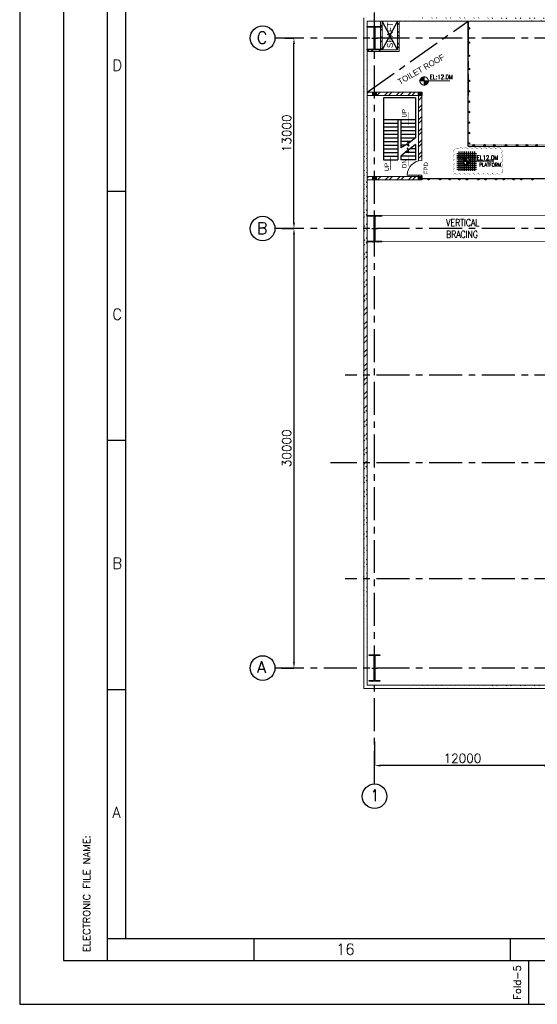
# Model space of a CAD drawing. Header units: inches. Extents: x 0 to 1544102, y -90707 to 23144100.
# Tile 1 of 155: x 0 to 35337, y 0 to 67213. Entities that reach past the tile are written whole.
import ezdxf
from ezdxf.enums import TextEntityAlignment as Align

# ---------------------------------------------------------------- set-up
doc = ezdxf.new("R2010")
doc.units = ezdxf.units.IN
doc.header["$LTSCALE"] = 1800
doc.header["$MEASUREMENT"] = 0
doc.linetypes.add('CENTER', pattern=[2, 1.25, -0.25, 0.25, -0.25])
doc.linetypes.add('HIDDEN', pattern=[0.375, 0.25, -0.125])
doc.layers.get('0').update_dxf_attribs({"color": 253})
for name, color, linetype in [('BRACING', 1, 'HIDDEN'), ('CEN', 2, 'CENTER'), ('COL', 1, 'Continuous'), ('FORMAT', 9, 'Continuous'), ('GRID', 251, 'CENTER'), ('STAIR', 2, 'Continuous'), ('STEEL', 231, 'Continuous')]:
    doc.layers.add(name, color=color, linetype=linetype)
for name, color, linetype, lineweight in [('DIM', 4, 'Continuous', 18), ('TEXT', 3, 'Continuous', 18), ('WALL', 6, 'Continuous', 18)]:
    doc.layers.add(name, color=color, linetype=linetype, lineweight=lineweight)
doc.styles.add('HTX11', font='O8111901')
doc.styles.add('ROMANC', font='ROMANC.SHX')
doc.styles.add('ROMANS', font='romans.shx')
doc.styles.add('ROMANT', font='romant')
doc.styles.get("Standard").update_dxf_attribs({"font": 'arial.ttf'})
doc.dimstyles.new('K2', dxfattribs={"dimtxt": 600, "dimasz": 400, "dimexe": 200, "dimexo": 200, "dimgap": 200, "dimtad": 1, "dimdec": 0, "dimzin": 0, "dimdsep": 46, "dimtxsty": 'ROMANC', "dimcen": 0.09, "dimclrd": 256, "dimclrt": 4, "dimadec": 0, "dimazin": 0, "dimtfac": 1, "dimtdec": 0, "dimtofl": 0, "dimtmove": 1, "dimatfit": 3, "dimfxl": 0.18, "dimtolj": 1, "dimtzin": 0, "dimarcsym": 0})
pattern_1 = [(45, (-366926.37, -32072.2), (-397.7476, 397.7476), []), (45, (-366661.2, -32072.2), (-397.7476, 397.7476), [])]
pattern_2 = [(45, (-366926.37, -33072.2), (-397.7476, 397.7476), []), (45, (-366661.2, -33072.2), (-397.7476, 397.7476), [])]

# ---------------------------------------------------------------- blocks, each defined once
blk = doc.blocks.new('SHEET_A0')
at = {"layer": 'FORMAT'}
for p, q in [((12, 829), (12, 12)), ((24, 12), (24, 829)), ((29, 18), (29, 816)), ((24, 222), (29, 222)), ((24, 154), (29, 154)), ((24, 86), (29, 86)), ((24, 18), (1076, 18)), ((64, 12), (64, 18)), ((134, 12), (134, 18)), ((12, 12), (1177, 12)), ((139, 0), (139, 12))]:
    blk.add_line(p, q, dxfattribs=at)
blk.add_lwpolyline([(1189, 841), (0, 841), (0, 0), (1189, 0)], close=True, dxfattribs=at)
at = {"layer": 'FORMAT', "style": 'ROMANS'}
for s, p in [('D', (25.28, 254.93)), ('C', (25.28, 186.93)), ('B', (25.28, 118.93)), ('A', (25.28, 50.93)), ('16', (86.34, 13.53))]:
    blk.add_text(s, height=3, dxfattribs=at).set_placement(p)
for s, p in [('ELECTRONIC FILE NAME:', (19.29, 14.22)), ('Fold-5', (136.89, 1.23))]:
    blk.add_text(s, height=2, rotation=90, dxfattribs=at).set_placement(p)
at = {"layer": 'FORMAT', "color": 3, "flags": 13}
for tag, height, rotation, style, p in [('DRGNO', 3.5, 180, 'ROMANT', (99.42, 824.44)), ('FILE_PATH', 2, 90, 'ROMANS', (18.35, 51.64))]:
    blk.add_attdef(tag, text='', height=height, rotation=rotation, dxfattribs=dict(at, style=style)).set_placement(p, align=Align.MIDDLE_LEFT)
for tag, height, style, p in [('DRN', 2, 'ROMANS', (1122.62, 62.51)), ('DESIGN', 2, 'ROMANS', (1122.62, 58.59)), ('CHD', 2, 'ROMANS', (1122.62, 54.43)), ('APPD', 2, 'ROMANS', (1122.62, 50.27)), ('SCALE', 2, 'ROMANS', (1088.44, 28.38)), ('DRGNO', 3.5, 'ROMANT', (1105.05, 23))]:
    blk.add_attdef(tag, text='', height=height, dxfattribs=dict(at, style=style)).set_placement(p, align=Align.MIDDLE_LEFT)
at = {"layer": 'FORMAT', "color": 3, "style": 'ROMANS', "width": 0.8, "flags": 13}
for p in [(1162.9, 62.51), (1162.9, 58.35), (1162.9, 54.19), (1162.9, 50.16)]:
    blk.add_attdef('DATE', text='', height=2, dxfattribs=at).set_placement(p, align=Align.MIDDLE_LEFT)
at = {"layer": 'FORMAT', "color": 3, "style": 'ROMANS', "flags": 13}
for tag, p in [('1', (1119.96, 13.98)), ('REV', (1156.97, 13.98))]:
    blk.add_attdef(tag, p, '', height=2, dxfattribs=at)
blk = doc.blocks.new('*D356')
at = {"layer": 'Defpoints', "color": 0, "transparency": 16777216}
for p in [(17870, 52955), (17870, 22955), (18725, 22955)]:
    blk.add_point(p, dxfattribs=at)
at = {"layer": 'DIM', "color": 0, "lineweight": -2, "transparency": 16777216}
for p, q in [((17870, 52955), (18725, 52955)), ((17870, 22955), (18725, 22955))]:
    blk.add_line(p, q, dxfattribs=at)
at = {"layer": 'DIM', "lineweight": -2, "transparency": 16777216}
blk.add_line((18725, 52555), (18725, 23355), dxfattribs=at)
at = {"layer": 'DIM', "transparency": 16777216}
for points in [[(18658, 52555), (18791, 52555), (18725, 52955)], [(18658, 23355), (18791, 23355), (18725, 22955)]]:
    blk.add_solid(points, dxfattribs=at)
at = {"layer": 'DIM', "color": 4, "transparency": 16777216, "insert": (18225, 37955), "char_height": 600, "attachment_point": 5, "rotation": 90, "style": 'ROMANC'}
blk.add_mtext('\\A1;30000', dxfattribs=at)
blk = doc.blocks.new('*D357')
at = {"layer": 'Defpoints', "color": 0, "transparency": 16777216}
for p in [(18095, 65955), (18725, 65955), (18095, 52955)]:
    blk.add_point(p, dxfattribs=at)
at = {"layer": 'DIM', "color": 0, "lineweight": -2, "transparency": 16777216}
for p, q in [((18095, 65955), (18725, 65955)), ((18095, 52955), (18725, 52955))]:
    blk.add_line(p, q, dxfattribs=at)
at = {"layer": 'DIM', "lineweight": -2, "transparency": 16777216}
blk.add_line((18725, 53355), (18725, 65555), dxfattribs=at)
at = {"layer": 'DIM', "transparency": 16777216}
for points in [[(18658, 65555), (18791, 65555), (18725, 65955)], [(18658, 53355), (18791, 53355), (18725, 52955)]]:
    blk.add_solid(points, dxfattribs=at)
at = {"layer": 'DIM', "color": 4, "transparency": 16777216, "insert": (18225, 59455), "char_height": 600, "attachment_point": 5, "rotation": 90, "style": 'ROMANC'}
blk.add_mtext('\\A1;13000', dxfattribs=at)
blk = doc.blocks.new('A-ROW COLUMN')
at = {"layer": 'COL'}
h = blk.add_hatch(dxfattribs=at)
h.set_pattern_fill('ANSI31', color=256, scale=200, style=0)
h.set_pattern_definition([(45, (165226.353, 18853.894), (-17.67767, 17.67767), [])])
h.paths.add_polyline_path([(180799, 40890), (181539, 40890), (181539, 40840), (180799, 40840)])
h.paths.add_polyline_path([(181153, 42590), (181185, 42590), (181185, 40890), (181153, 40890)])
h.paths.add_polyline_path([(180799, 42640), (181539, 42640), (181539, 42590), (180799, 42590)])
blk.add_line((181169, 40840), (181169, 42640))
at = {"layer": 'CEN'}
for p, q in [((181169, 40840), (181169, 42640)), ((180977, 41740), (181360, 41740))]:
    blk.add_line(p, q, dxfattribs=at)
at = {"layer": 'COL'}
for points in [[(180799, 42640), (181539, 42640), (181539, 42590), (180799, 42590)], [(181153, 42590), (181185, 42590), (181185, 40890), (181153, 40890)], [(180799, 40890), (181539, 40890), (181539, 40840), (180799, 40840)]]:
    blk.add_lwpolyline(points, close=True, dxfattribs=at)
blk = doc.blocks.new('*D362')
at = {"layer": 'Defpoints', "color": 0, "transparency": 16777216}
for p in [(24226, 17920), (24226, 16294), (36226, 16776)]:
    blk.add_point(p, dxfattribs=at)
at = {"layer": 'DIM', "color": 0, "lineweight": -2, "transparency": 16777216}
for p, q in [((24226, 17920), (24226, 16294)), ((36226, 16776), (36226, 16294))]:
    blk.add_line(p, q, dxfattribs=at)
at = {"layer": 'DIM', "lineweight": -2, "transparency": 16777216}
blk.add_line((35826, 16294), (24626, 16294), dxfattribs=at)
at = {"layer": 'DIM', "transparency": 16777216}
for points in [[(24626, 16361), (24626, 16227), (24226, 16294)], [(35826, 16361), (35826, 16227), (36226, 16294)]]:
    blk.add_solid(points, dxfattribs=at)
at = {"layer": 'DIM', "color": 4, "transparency": 16777216, "insert": (30226, 16794), "char_height": 600, "attachment_point": 5, "style": 'ROMANC'}
blk.add_mtext('\\A1;12000', dxfattribs=at)
blk = doc.blocks.new('C-ROW COLUMN')
at = {"layer": 'COL'}
h = blk.add_hatch(dxfattribs=at)
h.set_pattern_fill('ANSI31', color=256, scale=200, style=0)
h.set_pattern_definition([(45, (-1315.907, -6.545), (-17.6776695, 17.6776695), [])])
h.paths.add_polyline_path([(77950, 120865), (76960, 120865), (76960, 120820), (77950, 120820)])
h.paths.add_polyline_path([(77478, 120820), (77433, 120820), (77433, 119310), (77478, 119310)])
h.paths.add_polyline_path([(77950, 119310), (76960, 119310), (76960, 119265), (77950, 119265)])
at = {"layer": 'CEN'}
for p, q in [((77455, 119265), (77455, 120865)), ((77264, 120065), (77647, 120065))]:
    blk.add_line(p, q, dxfattribs=at)
at = {"layer": 'COL'}
for points in [[(76960, 120865), (77950, 120865), (77950, 120820), (76960, 120820)], [(77433, 120820), (77478, 120820), (77478, 119310), (77433, 119310)], [(76960, 119310), (77950, 119310), (77950, 119265), (76960, 119265)]]:
    blk.add_lwpolyline(points, close=True, dxfattribs=at)
blk = doc.blocks.new('B-ROW COLUMN')
at = {"layer": 'COL'}
h = blk.add_hatch(dxfattribs=at)
h.set_pattern_fill('ANSI31', color=256, scale=200, style=0)
h.set_pattern_definition([(45, (155648.048, 63141.767), (-17.67767, 17.67767), [])])
h.paths.add_polyline_path([(171095, 85178), (172085, 85178), (172085, 85128), (171095, 85128)])
h.paths.add_polyline_path([(171574, 86878), (171606, 86878), (171606, 85178), (171574, 85178)])
h.paths.add_polyline_path([(171095, 86928), (172085, 86928), (172085, 86878), (171095, 86878)])
blk.add_line((171590, 85128), (171590, 86928))
at = {"layer": 'CEN'}
for p, q in [((171590, 85128), (171590, 86928)), ((171399, 86028), (171782, 86028))]:
    blk.add_line(p, q, dxfattribs=at)
at = {"layer": 'COL'}
for points in [[(171095, 86928), (172085, 86928), (172085, 86878), (171095, 86878)], [(171574, 86878), (171606, 86878), (171606, 85178), (171574, 85178)], [(171095, 85178), (172085, 85178), (172085, 85128), (171095, 85128)]]:
    blk.add_lwpolyline(points, close=True, dxfattribs=at)
blk = doc.blocks.new('*X7')
at = {"color": 0}
for p, q in [((36080, 29200), (36330, 29200)), ((36081, 29225), (36330, 29225)), ((36085, 29250), (36330, 29250)), ((36092, 29275), (36330, 29275)), ((36102, 29300), (36330, 29300)), ((36115, 29325), (36330, 29325)), ((36132, 29350), (36330, 29350)), ((36154, 29375), (36330, 29375)), ((36183, 29400), (36330, 29400)), ((36226, 29425), (36330, 29425))]:
    blk.add_line(p, q, dxfattribs=at)
blk = doc.blocks.new('LL')
for p, q in [((-1136, 0), (-711, 0)), ((-711, 0), (-711, 423)), ((1493, 0), (-711, 0)), ((-711, 0), (-711, -418))]:
    blk.add_line(p, q)
for start, end in [(90, 180), (180, 270), (0, 90), (270, 0)]:
    blk.add_arc((-711, 0), 360, start, end)
at = {"xscale": 1.439999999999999, "yscale": 1.439999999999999, "zscale": 1.439999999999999}
blk.add_blockref('*X7', (-53026, -42044), dxfattribs=at)
at = {"xscale": 1.439999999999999, "yscale": 1.439999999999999, "zscale": 1.439999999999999, "rotation": 180}
blk.add_blockref('*X7', (51604, 42044), dxfattribs=at)
at = {"flags": 4}
blk.add_attdef('LEVEL', (-222, 154), '', height=432, dxfattribs=at)
blk = doc.blocks.new('A$C23722B17')
at = {"flags": 128}
for points in [[(-667, 524), (667, 524)], [(-667, 391), (667, 391)], [(-667, 258), (667, 258)], [(-667, 142), (-174, 142)], [(-667, 0), (667, 0)], [(-533, 658), (-533, -676)], [(-400, 658), (-400, -676)], [(-267, 658), (-267, -676)], [(-267, 658), (-267, -676)], [(-265, 0), (0, 0)], [(-225, 2), (0, 2)], [(-224, 25), (0, 25)], [(-220, 47), (0, 47)], [(-214, 70), (0, 70)], [(-205, 92), (0, 92)], [(-194, 115), (0, 115)], [(-178, 137), (0, 137)], [(-158, 160), (0, 160)], [(-133, 658), (-133, 181)], [(-132, 182), (0, 182)], [(-93, 205), (0, 205)], [(0, 658), (0, -676)], [(0, 658), (0, -676)], [(0, 0), (0, 264)], [(1864, 0), (0, 0)], [(0, 0), (0, -261)], [(133, 658), (133, 181)], [(133, 658), (133, 181)], [(174, 142), (667, 142)], [(267, 658), (267, -676)], [(400, 658), (400, -676)], [(533, 658), (533, -676)], [(-667, -133), (-181, -133)], [(-667, -276), (667, -276)], [(-667, -409), (667, -409)], [(-667, -542), (667, -542)], [(-133, -181), (-133, -676)], [(225, -2), (0, -2)], [(224, -25), (0, -25)], [(220, -47), (0, -47)], [(214, -70), (0, -70)], [(205, -92), (0, -92)], [(194, -115), (0, -115)], [(178, -137), (0, -137)], [(158, -160), (0, -160)], [(132, -182), (0, -182)], [(93, -205), (0, -205)], [(133, -181), (133, -676)], [(133, -181), (133, -676)], [(181, -133), (667, -133)]]:
    blk.add_lwpolyline(points, dxfattribs=at)
for points in [[(0, 225, 0.414246), (-225, 0)], [(225, 0, 0.414258), (0, 225)], [(0, -225, 0.414246), (225, 0)], [(-225, 0, 0.414221), (0, -225)]]:
    blk.add_lwpolyline(points, format="xyb", dxfattribs=at)

msp = doc.modelspace()

# ---------------------------------------------------------------- hatches: boundary and pattern name
h = msp.add_hatch()
h.set_pattern_fill('ANSI32', color=256, scale=1800, style=0)
h.set_pattern_definition([(45, (0, 1000), (-477.297, 477.297), []), (45, (318.2, 1000), (-477.297, 477.297), [])])
edge = h.paths.add_edge_path()
edge.add_line((23485.66, 67345.45), (84205.15, 67345.45))
edge.add_line((23715.66, 67115.45), (84205.15, 67115.45))
h = msp.add_hatch(color=256)
h.dxf.hatch_style = 1
h.paths.add_polyline_path([(30615.66, 66624.14, 1), (30715.66, 66624.14, 1)])
h = msp.add_hatch()
h.set_pattern_fill('ANSI32', color=256, scale=1800, style=0)
edge = h.paths.add_edge_path()
edge.add_line((23715.66, 21795.45), (23715.66, 66115.45))
edge.add_line((23485.66, 21565.45), (23485.66, 66345.45))
h = msp.add_hatch(color=256)
h.dxf.hatch_style = 1
h.paths.add_polyline_path([(30615.66, 65652.55, 1), (30715.66, 65652.55, 1)])
h = msp.add_hatch(color=256)
h.dxf.hatch_style = 1
h.paths.add_polyline_path([(30615.66, 64751.71, 1), (30715.66, 64751.71, 1)])
h = msp.add_hatch(color=256)
h.dxf.hatch_style = 1
h.paths.add_polyline_path([(30615.66, 63850.88, 1), (30715.66, 63850.88, 1)])
h = msp.add_hatch(color=256)
h.dxf.hatch_style = 1
h.paths.add_polyline_path([(30615.66, 63039.63, 1), (30715.66, 63039.63, 1)])
h = msp.add_hatch(color=256)
h.dxf.hatch_style = 1
h.paths.add_polyline_path([(30615.66, 62327.54, 1), (30715.66, 62327.54, 1)])
h = msp.add_hatch(color=256)
h.dxf.hatch_style = 1
h.paths.add_polyline_path([(30615.66, 61615.45, 1), (30715.66, 61615.45, 1)])
h = msp.add_hatch(color=256)
h.dxf.hatch_style = 1
h.paths.add_polyline_path([(30615.66, 60903.36, 1), (30715.66, 60903.36, 1)])
h = msp.add_hatch(color=256)
h.dxf.hatch_style = 1
h.paths.add_polyline_path([(30615.66, 60191.27, 1), (30715.66, 60191.27, 1)])
h = msp.add_hatch(color=256)
h.dxf.hatch_style = 1
h.paths.add_polyline_path([(30615.66, 59479.18, 1), (30715.66, 59479.18, 1)])
h = msp.add_hatch(color=256)
h.dxf.hatch_style = 1
h.paths.add_polyline_path([(30615.66, 58767.09, 1), (30715.66, 58767.09, 1)])
h = msp.add_hatch(color=256)
h.dxf.hatch_style = 1
h.paths.add_polyline_path([(30946.27, 58639.36, 1), (31046.27, 58639.36, 1)])
h = msp.add_hatch(color=256)
h.dxf.hatch_style = 1
h.paths.add_polyline_path([(31691.45, 58639.36, 1), (31791.45, 58639.36, 1)])
h = msp.add_hatch(color=256)
h.dxf.hatch_style = 1
h.paths.add_polyline_path([(32352.25, 58639.36, 1), (32452.25, 58639.36, 1)])
h = msp.add_hatch(color=256)
h.dxf.hatch_style = 1
h.paths.add_polyline_path([(33147.27, 58639.36, 1), (33247.27, 58639.36, 1)])
h = msp.add_hatch(color=256)
h.dxf.hatch_style = 1
h.paths.add_polyline_path([(33911.32, 58639.36, 1), (34011.32, 58639.36, 1)])
h = msp.add_hatch(color=256)
h.dxf.hatch_style = 1
h.paths.add_polyline_path([(34572.12, 58639.36, 1), (34672.12, 58639.36, 1)])
h = msp.add_hatch(color=256)
h.dxf.hatch_style = 1
h.paths.add_polyline_path([(35232.91, 58639.36, 1), (35332.91, 58639.36, 1)])
h = msp.add_hatch(color=256)
h.dxf.hatch_style = 1
h.paths.add_polyline_path([(27874.6, 56320.45, 1), (27974.6, 56320.45, 1)])
h = msp.add_hatch(color=256)
h.dxf.hatch_style = 1
h.paths.add_polyline_path([(28638.64, 56320.45, 1), (28738.64, 56320.45, 1)])
h = msp.add_hatch(color=256)
h.dxf.hatch_style = 1
h.paths.add_polyline_path([(29299.44, 56320.45, 1), (29399.44, 56320.45, 1)])
h = msp.add_hatch(color=256)
h.dxf.hatch_style = 1
h.paths.add_polyline_path([(29960.24, 56320.45, 1), (30060.24, 56320.45, 1)])
h = msp.add_hatch(color=256)
h.dxf.hatch_style = 1
h.paths.add_polyline_path([(30476.49, 56320.45, 1), (30576.49, 56320.45, 1)])
h = msp.add_hatch(color=256)
h.dxf.hatch_style = 1
h.paths.add_polyline_path([(31250.59, 56320.45, 1), (31350.59, 56320.45, 1)])
h = msp.add_hatch(color=256)
h.dxf.hatch_style = 1
h.paths.add_polyline_path([(31766.84, 56320.45, 1), (31866.84, 56320.45, 1)])
h = msp.add_hatch(color=256)
h.dxf.hatch_style = 1
h.paths.add_polyline_path([(32464.4, 56320.45, 1), (32564.4, 56320.45, 1)])
h = msp.add_hatch(color=256)
h.dxf.hatch_style = 1
h.paths.add_polyline_path([(32980.65, 56320.45, 1), (33080.65, 56320.45, 1)])
h = msp.add_hatch(color=256)
h.dxf.hatch_style = 1
h.paths.add_polyline_path([(33678.21, 56320.45, 1), (33778.21, 56320.45, 1)])
h = msp.add_hatch(color=256)
h.dxf.hatch_style = 1
h.paths.add_polyline_path([(34194.46, 56320.45, 1), (34294.46, 56320.45, 1)])
h = msp.add_hatch(color=256)
h.dxf.hatch_style = 1
h.paths.add_polyline_path([(34937.79, 56320.45, 1), (35037.79, 56320.45, 1)])
h = msp.add_hatch()
h.set_pattern_fill('ANSI32', color=256, scale=1800, style=0)
edge = h.paths.add_edge_path()
edge.add_line((23485.66, 21565.45), (84205.15, 21565.45))
edge.add_line((23715.66, 21795.45), (84205.15, 21795.45))
at = {"layer": 'COL'}
h = msp.add_hatch(dxfattribs=at)
h.set_pattern_fill('ANSI31', color=1, scale=250, angle=180, style=0)
h.set_pattern_definition([(225, (20760.657, 56920.452), (22.09709, -22.09709), [])])
h.paths.add_polyline_path([(24340.66, 62040.45), (24340.66, 62270.45), (24110.66, 62270.45), (24110.66, 62040.45)])
h = msp.add_hatch(dxfattribs=at)
h.set_pattern_fill('ANSI31', color=1, scale=250, angle=180, style=0)
h.set_pattern_definition([(225, (23875.657, 56920.452), (22.09709, -22.09709), [])])
h.paths.add_polyline_path([(27455.66, 62040.45), (27455.66, 62270.45), (27225.66, 62270.45), (27225.66, 62040.45)])
h = msp.add_hatch(dxfattribs=at)
h.set_pattern_fill('ANSI31', color=1, scale=250, angle=180, style=0)
h.set_pattern_definition([(225, (20760.657, 51150.452), (22.09709, -22.09709), [])])
h.paths.add_polyline_path([(24340.66, 56270.45), (24340.66, 56500.45), (24110.66, 56500.45), (24110.66, 56270.45)])
h = msp.add_hatch(dxfattribs=at)
h.set_pattern_fill('ANSI31', color=1, scale=250, angle=180, style=0)
h.set_pattern_definition([(225, (23875.657, 51150.452), (22.09709, -22.09709), [])])
h.paths.add_polyline_path([(27455.66, 56270.45), (27455.66, 56500.45), (27225.66, 56500.45), (27225.66, 56270.45)])
at = {"layer": 'WALL', "linetype": 'Continuous'}
h = msp.add_hatch(dxfattribs=at)
h.set_pattern_fill('ANSI32', color=9, scale=1500, angle=360, style=0)
h.set_pattern_definition(pattern_1)
h.paths.add_polyline_path([(24740.66, 65955.45), (24625.66, 65955.45), (24625.66, 65155.45), (24225.66, 65155.45), (24225.66, 65040.45), (24740.66, 65040.45)])
h.paths.add_polyline_path([(24740.66, 67115.45), (24625.66, 67115.45), (24625.66, 65955.45), (24740.66, 65955.45)])
h.paths.add_polyline_path([(24225.66, 65155.45), (23715.66, 65155.45), (23715.66, 65040.45), (24225.66, 65040.45)])
h = msp.add_hatch(dxfattribs=at)
h.set_pattern_fill('ANSI32', color=9, scale=1500, angle=360, style=0)
h.set_pattern_definition(pattern_1)
h.paths.add_polyline_path([(25915.66, 65955.45), (25800.66, 65955.45), (25800.66, 65155.45), (25915.66, 65155.45)])
h.paths.add_polyline_path([(25915.66, 67115.45), (25800.66, 67115.45), (25800.66, 65955.45), (25915.66, 65955.45)])
h = msp.add_hatch(dxfattribs=at)
h.set_pattern_fill('ANSI32', color=9, scale=1500, angle=360, style=0)
h.set_pattern_definition(pattern_2)
h.paths.add_polyline_path([(23715.66, 62270.45), (23715.66, 62040.45), (24110.66, 62040.45), (24110.66, 62270.45)])
h = msp.add_hatch(dxfattribs=at)
h.set_pattern_fill('ANSI32', color=9, scale=1500, angle=360, style=0)
h.set_pattern_definition(pattern_2)
h.paths.add_polyline_path([(27225.66, 62270.45), (24340.66, 62270.45), (24340.66, 62040.45), (27225.66, 62040.45)])
h = msp.add_hatch(dxfattribs=at)
h.set_pattern_fill('ANSI32', color=9, scale=1500, angle=360, style=0)
h.set_pattern_definition([(45, (20493.87, 56036.85), (-397.748, 397.748), []), (45, (20759.03, 56036.85), (-397.748, 397.748), [])])
edge = h.paths.add_edge_path()
edge.add_arc((27455.67, 56370.44), 1141.75, 90.0004462, 101.621923, ccw=False)
edge.add_line((27455.66, 57512.19), (27455.66, 62040.45))
edge.add_line((27455.66, 62040.45), (27225.66, 62040.45))
edge.add_line((27225.66, 62040.45), (27225.66, 57488.79))
h = msp.add_hatch(dxfattribs=at)
h.set_pattern_fill('ANSI32', color=9, scale=1500, angle=360, style=0)
h.set_pattern_definition([(45, (-366926.37, -38842.2), (-397.7476, 397.7476), []), (45, (-366661.2, -38842.2), (-397.7476, 397.7476), [])])
h.paths.add_polyline_path([(24110.66, 56500.45), (23715.66, 56500.45), (23715.66, 56270.45), (24110.66, 56270.45)])
h = msp.add_hatch(dxfattribs=at)
h.set_pattern_fill('ANSI32', color=9, scale=1500, angle=360, style=0)
h.set_pattern_definition([(45, (20978.87, 56266.85), (-397.75, 397.75), []), (45, (21244.03, 56266.85), (-397.75, 397.75), [])])
h.paths.add_polyline_path([(27225.66, 56500.45), (24340.66, 56500.45), (24340.66, 56270.45), (27225.66, 56270.45)])

# ---------------------------------------------------------------- linework, layer by layer
at = {"color": 1}
msp.add_lwpolyline([(32883.33, 56738.21, 0, 32, -0.52056705), (32563.33, 56738.21, 0, 32, -0.52056705), (32243.33, 56738.21, 0, 32, -0.52056705), (31923.33, 56738.21, 0, 32, -0.52056705), (31603.33, 56738.21, 0, 32, -0.52056705), (31283.33, 56738.21, 0, 32, -0.52056705), (30963.33, 56738.21, 0, 32, -0.52056705), (30643.33, 56738.21, 0, 32, -0.52056705), (30323.33, 56738.21, 0, 32, -0.52056705), (30003.33, 56738.21, 0, 32, -0.52056705), (29687.6, 56742.48, 0, 32, -0.52056705), (29687.6, 57062.48, 0, 32, -0.52056705), (29687.6, 57382.48, 0, 32, -0.52056705), (29687.6, 57702.48, 0, 32, -0.52056705), (29687.6, 58022.48, 0, 32, -0.52056705), (29687.6, 58342.48, 0, 32, -0.52056705), (29961.66, 58388.42, 0, 32, -0.52056705), (30281.66, 58388.42, 0, 32, -0.52056705), (30601.66, 58388.42, 0, 32, -0.52056705), (30921.66, 58388.42, 0, 32, -0.52056705), (31241.66, 58388.42, 0, 32, -0.52056705), (31561.66, 58388.42, 0, 32, -0.52056705), (31881.66, 58388.42, 0, 32, -0.52056705), (32201.66, 58388.42, 0, 32, -0.52056705), (32521.66, 58388.42, 0, 32, -0.52056705), (32841.66, 58388.42, 0, 32, -0.52056705), (32883.33, 58110.09, 0, 32, -0.52056705), (32883.33, 57790.09, 0, 32, -0.52056705), (32883.33, 57470.09, 0, 32, -0.52056705), (32883.33, 57150.09, 0, 32, -0.52056705)], format="xyseb", close=True, dxfattribs=at)
for centre, radius in [((16585.32, 65955.45), 840.34), ((16585.32, 65955.45), 840.34), ((30665.66, 66624.14), 50), ((30665.66, 65652.55), 50), ((30665.66, 64751.71), 50), ((30665.66, 63850.88), 50), ((30665.66, 63039.63), 50), ((30665.66, 62327.54), 50), ((30665.66, 61615.45), 50), ((30665.66, 60903.36), 50), ((30665.66, 60191.27), 50), ((30665.66, 59479.18), 50), ((30665.66, 58767.09), 50), ((30996.27, 58639.36), 50), ((31741.45, 58639.36), 50), ((32402.25, 58639.36), 50), ((33197.27, 58639.36), 50), ((33961.32, 58639.36), 50), ((34622.12, 58639.36), 50), ((35282.91, 58639.36), 50), ((27924.6, 56320.45), 50), ((28688.64, 56320.45), 50), ((29349.44, 56320.45), 50), ((30010.24, 56320.45), 50), ((30526.49, 56320.45), 50), ((31300.59, 56320.45), 50), ((31816.84, 56320.45), 50), ((32514.4, 56320.45), 50), ((33030.65, 56320.45), 50), ((33728.21, 56320.45), 50), ((34244.46, 56320.45), 50), ((34987.79, 56320.45), 50), ((16584.47, 52955.45), 840.34), ((16584.47, 52955.45), 840.34), ((16585.32, 22955.45), 840.34), ((16585.32, 22955.45), 840.34), ((24225.66, 14204.35), 840.34), ((24225.66, 14204.35), 840.34)]:
    msp.add_circle(centre, radius)
at = {"layer": 'BRACING', "const_width": 40}
for points in [[(24595.66, 53830.45), (35855.66, 53830.45)], [(24595.66, 52080.45), (35855.66, 52080.45)]]:
    msp.add_lwpolyline(points, dxfattribs=at)
at = {"layer": 'CEN'}
for p, q in [((23715.66, 62270.45), (30615.66, 67115.45)), ((25800.66, 67115.45), (24740.66, 65155.45)), ((25800.66, 65155.45), (24740.66, 67115.45)), ((30615.66, 67115.45), (30615.66, 62040.45))]:
    msp.add_line(p, q, dxfattribs=at)
at = {"layer": 'COL'}
for points in [[(24110.66, 62270.45), (24340.66, 62270.45), (24340.66, 62040.45), (24110.66, 62040.45)], [(27225.66, 62270.45), (27455.66, 62270.45), (27455.66, 62040.45), (27225.66, 62040.45)], [(24110.66, 56500.45), (24340.66, 56500.45), (24340.66, 56270.45), (24110.66, 56270.45)], [(27225.66, 56500.45), (27455.66, 56500.45), (27455.66, 56270.45), (27225.66, 56270.45)]]:
    msp.add_lwpolyline(points, close=True, dxfattribs=at)
at = {"layer": 'GRID'}
for p, q in [((24225.66, 15044.69), (24225.66, 68955.45)), ((84205.15, 65955.45), (17425.66, 65955.45)), ((84205.15, 52955.45), (17424.81, 52955.45)), ((84205.15, 42955.45), (22225.66, 42955.45)), ((84205.15, 36955.45), (21225.66, 36955.45)), ((84205.15, 29055.45), (22225.66, 29055.45)), ((84205.15, 22955.45), (17425.66, 22955.45))]:
    msp.add_line(p, q, dxfattribs=at)
at = {"layer": 'STAIR', "linetype": 'Continuous'}
for p, q in [((24825.66, 61870.45), (24825.66, 57650.45)), ((27025.66, 61870.45), (24825.66, 61870.45)), ((27025.66, 61870.45), (27025.66, 59150.45)), ((24825.64, 60400.45), (25825.66, 60400.45)), ((24825.64, 60150.45), (25825.66, 60150.45)), ((24825.64, 59900.45), (25825.66, 59900.45)), ((25825.66, 60400.45), (25825.66, 57650.45)), ((25825.66, 60400.45), (26025.66, 60400.45)), ((26025.66, 60400.45), (27025.66, 60400.45)), ((26025.66, 60400.45), (26025.66, 58476.3)), ((26025.66, 60150.45), (27025.66, 60150.45)), ((26025.66, 59900.45), (27025.66, 59900.45)), ((24825.64, 59650.45), (25825.66, 59650.45)), ((24825.64, 59400.45), (25825.66, 59400.45)), ((24825.64, 59150.45), (25825.66, 59150.45)), ((26025.66, 59650.45), (27025.66, 59650.45)), ((26025.66, 59400.45), (27025.66, 59400.45)), ((26025.66, 59150.45), (27025.66, 59150.45)), ((24825.64, 58900.45), (25825.66, 58900.45)), ((24825.64, 58650.45), (25825.66, 58650.45)), ((26697.51, 58900.45), (26025.66, 58900.45)), ((26339.46, 58650.45), (26025.66, 58650.45)), ((27025.66, 58650.45), (26964.93, 58650.45)), ((27025.66, 58698.37), (27025.66, 57650.45)), ((24825.64, 58400.45), (25825.66, 58400.45)), ((24825.64, 58150.45), (25825.66, 58150.45)), ((24825.64, 57900.45), (25825.66, 57900.45)), ((27025.66, 57900.45), (26025.66, 57900.45)), ((26025.66, 57900.45), (26025.66, 57650.45)), ((27025.66, 58150.45), (26334.6, 58150.45)), ((27025.66, 58400.45), (26648.15, 58400.45)), ((24825.64, 57650.45), (25825.66, 57650.45)), ((27025.66, 57650.45), (26025.66, 57650.45))]:
    msp.add_line(p, q, dxfattribs=at)
at = {"layer": 'STAIR', "linetype": 'Continuous', "flags": 128}
for points in [[(26525.66, 60002.43, 0, 150, 0), (26525.66, 60357.13, 25, 25, 0), (26525.66, 60915.77, 25, 25, 0)], [(25325.65, 57874.05, 0, 150, 0), (25325.65, 57519.36, 25, 25, 0), (25325.65, 56960.72, 25, 25, 0)], [(26525.66, 57980.09, 0, 150, 0), (26525.66, 57625.4, 25, 25, 0), (26525.66, 57228.52, 25, 25, 0)]]:
    msp.add_lwpolyline(points, format="xyseb", dxfattribs=at)
for points in [[(27025.66, 59150.45), (26557.89, 58794.08), (26447.2, 58934.34), (26572.91, 58578.32), (26462.22, 58718.58), (26025.66, 58476.3)], [(27025.66, 58698.37), (26557.89, 58329.22), (26447.2, 58469.48), (26572.91, 58113.46), (26462.22, 58253.72), (26025.66, 57900.45)]]:
    msp.add_lwpolyline(points, dxfattribs=at)
at = {"layer": 'STEEL'}
for p, q in [((30615.66, 58589.36), (30615.66, 67115.45)), ((30615.66, 58589.36), (36110.66, 58589.36)), ((27455.66, 56370.45), (36110.66, 56370.45))]:
    msp.add_line(p, q, dxfattribs=at)
at = {"layer": 'STEEL', "const_width": 15}
for points in [[(30715.66, 67115.45), (30715.66, 58689.36)], [(30715.66, 58689.36), (36110.66, 58689.36)], [(26770.66, 56270.45), (36110.66, 56270.45), (36110.66, 56270.45)]]:
    msp.add_lwpolyline(points, dxfattribs=at)
at = {"layer": 'WALL'}
for p, q in [((23485.66, 21565.45), (23485.66, 67345.45)), ((23715.66, 67115.45), (84205.15, 67115.45)), ((23715.66, 21795.45), (23715.66, 67115.45)), ((24625.66, 67115.45), (24625.66, 65155.45)), ((24740.66, 67115.45), (24740.66, 65155.45)), ((25800.66, 67115.45), (25800.66, 65155.45)), ((25915.66, 67115.45), (25915.66, 65040.45)), ((23715.66, 65155.45), (25800.66, 65155.45)), ((23715.66, 65040.45), (25915.66, 65040.45)), ((24110.66, 62270.45), (23715.66, 62270.45)), ((24110.66, 62040.45), (23715.66, 62040.45)), ((27225.66, 62270.45), (24340.66, 62270.45)), ((27225.66, 62040.45), (24340.66, 62040.45)), ((27225.66, 62040.45), (27225.66, 57573.64)), ((27455.66, 62040.45), (27455.66, 57600.45)), ((24110.66, 56500.45), (23715.66, 56500.45)), ((27225.66, 56600.45), (27225.66, 56500.45)), ((27455.66, 56600.45), (27455.66, 56500.45)), ((24110.66, 56270.45), (23715.66, 56270.45)), ((23485.66, 21565.45), (84205.15, 21565.45)), ((23715.66, 21795.45), (84205.15, 21795.45))]:
    msp.add_line(p, q, dxfattribs=at)
at = {"layer": 'WALL', "flags": 128}
for points in [[(24340.66, 56500.45), (27225.66, 56500.45)], [(27455.66, 56600.45), (26455.66, 56600.45)], [(24340.66, 56270.45), (27225.66, 56270.45)]]:
    msp.add_lwpolyline(points, dxfattribs=at)
at = {"layer": 'WALL'}
msp.add_arc((27455.66, 56600.45), 1000, 90, 180, dxfattribs=at)

# ---------------------------------------------------------------- block references
at = {"color": 161, "linetype": 'ByBlock', "xscale": 250, "yscale": 250, "zscale": 250}
msp.add_blockref('SHEET_A0', (0, 0), dxfattribs=at)
for name, p in [('C-ROW COLUMN', (-53229.78, -54109.7)), ('B-ROW COLUMN', (-147364.57, -33072.17))]:
    msp.add_blockref(name, p)
at = {"layer": 'COL'}
msp.add_blockref('A-ROW COLUMN', (-156942.87, -18784.3), dxfattribs=at)
at = {"layer": 'STEEL'}
msp.add_blockref('A$C23722B17', (30509.08, 57561.61), dxfattribs=at)
at = {"layer": 'TEXT'}
ref = msp.add_blockref('LL', (28178.17, 63029.08), dxfattribs=dict(at, xscale=0.8, yscale=0.8, zscale=0.8))
ref.add_attrib('LEVEL', 'EL:12.0M', (28000.79, 63152.43), dxfattribs={"layer": '0', "height": 300, "style": 'ROMANS', "width": 0.75, "flags": 4})

# ---------------------------------------------------------------- texts
at = {"layer": 'TEXT', "linetype": 'Continuous', "style": 'HTX11'}
for s, height, rotation, p in [('SHAFT', 400, 90, (25479.42, 65281.18)), ('TOILET ROOF', 400, 30, (25957, 62757.84)), ('UP', 300, 90, (26406.38, 60535.07)), ('UP', 300, 90, (25206.37, 56855.09)), ('DN', 300, 90, (26406.38, 57087.29)), ('FPD', 300, 90, (27883.71, 56660.67))]:
    msp.add_text(s, height=height, rotation=rotation, dxfattribs=at).set_placement(p)
at = {"layer": 'TEXT', "style": 'ROMANC'}
for s, p in [('C', (16187.57, 65579.39)), ('B', (16186.73, 52579.39)), ('A', (16204.36, 22622.14))]:
    msp.add_text(s, height=800, dxfattribs=at).set_placement(p)
at = {"layer": 'TEXT'}
for s, height, style, width, p in [('EL12.0M', 300, 'ROMANS', 0.75, (31201.07, 57643.96)), ('PLATFORM', 250, 'ROMANS', 0.8, (31367.37, 57184.21)), ('1', 800, 'ROMANC', 0.8, (23976.51, 13859.87))]:
    msp.add_text(s, height=height, dxfattribs=dict(at, style=style, width=width)).set_placement(p)
at = {"layer": 'TEXT', "insert": (29113.01, 53595.45), "char_height": 480, "width": 2515.419, "attachment_point": 1, "style": 'ROMANS'}
msp.add_mtext('{\\W0.8;VERTICAL BRACING}', dxfattribs=at)

# ---------------------------------------------------------------- dimensions: what is measured, and where the dimension line sits
at = {"layer": 'DIM'}
for base, p1, p2, angle, picture, middle in [((18724.81, 65955.45), (18095.17, 52955.45), (18095.17, 65955.45), 90, '*D357', (18224.81, 59455.45)), ((18724.81, 22955.45), (17869.53, 52955.45), (17869.53, 22955.45), 90, '*D356', (18224.81, 37955.45)), ((24225.66, 16293.99), (36225.66, 16775.66), (24225.66, 17919.56), 180, '*D362', (30225.66, 16793.99))]:
    dim = msp.add_linear_dim(base=base, p1=p1, p2=p2, angle=angle, dimstyle='K2', override={"dimexe": 0, "dimexo": 0}, dxfattribs=at)
    dim.commit()
    dim.dimension.update_dxf_attribs({"geometry": picture, "text_midpoint": middle})

doc.saveas('drawing.dxf')
